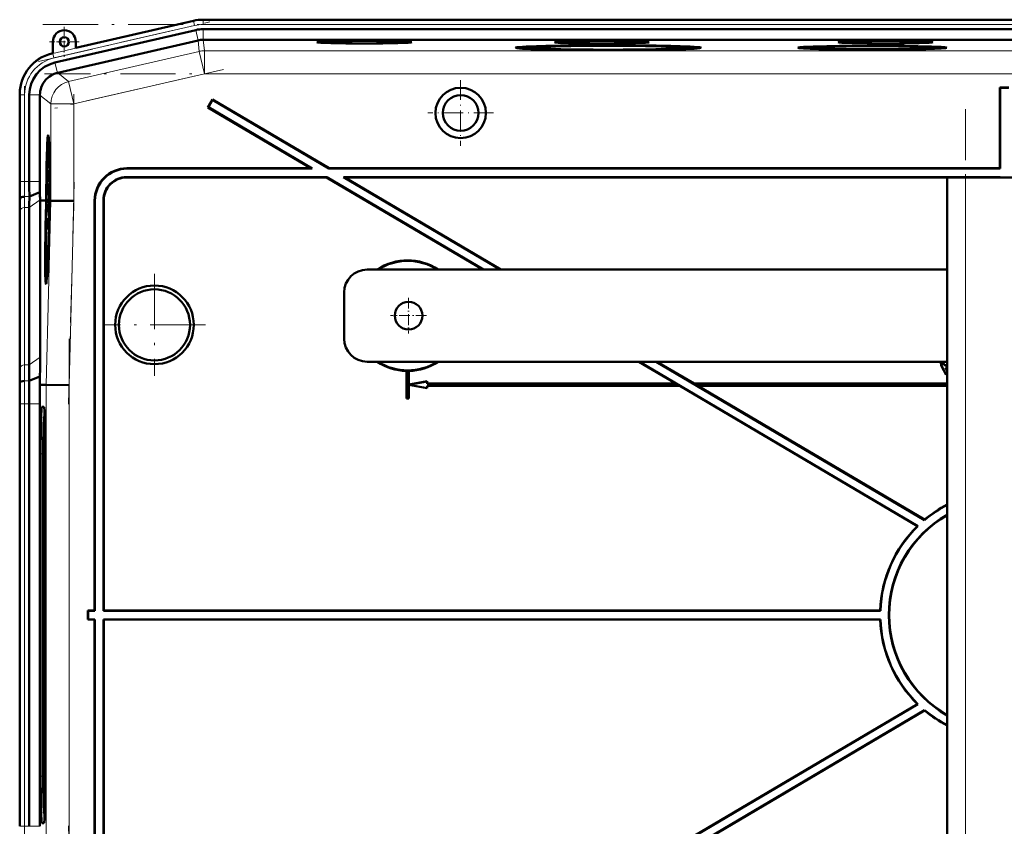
# Model space of a CAD drawing. Extents: x -1351 to 1763, y -1300 to 612.
# Tile 83 of 84: x 1260 to 1474, y 391 to 566. Entities that reach past the tile are written whole.
import ezdxf

# ---------------------------------------------------------------- set-up
doc = ezdxf.new("R2010")
doc.units = 0
doc.linetypes.add('DASHDOT', pattern=[18.5, 12, -3, 0.5, -3])

msp = doc.modelspace()

# ---------------------------------------------------------------- linework, layer by layer
at = {"color": 7, "linetype": 'DASHDOT', "lineweight": 18}
for p, q in [((1263.95, 556.76), (1301.14, 565.35)), ((1264.87, 564.79), (1682.54, 564.79)), ((1682.2, 554.09), (1265.21, 554.09)), ((1304.08, 555.04), (1267.48, 546.59)), ((1260.89, 528.84), (1260.89, 551.4)), ((1271.6, 549.65), (1271.6, 524.37)), ((1465.31, 368.81), (1465.31, 546.37)), ((1271.7, 530.56), (1270.44, 482.34)), ((1289.11, 510.67), (1289.11, 488.48)), ((1300.21, 499.58), (1278.01, 499.58)), ((1270.55, 496.55), (1270.55, 376.6)), ((1260.89, 381.55), (1260.89, 491.61)), ((1270.44, 390.81), (1271.7, 342.59))]:
    msp.add_line(p, q, dxfattribs=at)
at = {"color": 7, "lineweight": 18}
for p, q in [((1267.03, 558.5), (1297.61, 565.55)), ((1297.61, 565.55), (1297.6, 565.59)), ((1297.83, 564.58), (1297.61, 565.55)), ((1299.68, 565.79), (1299.68, 565.83)), ((1299.68, 564.79), (1299.68, 565.79)), ((1299.68, 565.79), (1647.74, 565.79)), ((1299.68, 564.79), (1647.74, 564.79)), ((1297.83, 564.58), (1267.26, 557.52)), ((1298.58, 561.34), (1298.06, 563.58)), ((1299.68, 561.46), (1299.68, 563.76)), ((1298.57, 561.34), (1298.84, 558.96)), ((1299.96, 559.09), (1299.69, 561.46)), ((1267.03, 558.53), (1267.03, 558.5)), ((1267.26, 557.52), (1267.03, 558.5)), ((1298.84, 558.96), (1270.47, 552.41)), ((1298.84, 558.96), (1299.96, 554.09)), ((1647.45, 559.09), (1299.96, 559.09)), ((1299.96, 559.09), (1299.96, 554.09)), ((1268.01, 554.28), (1267.49, 556.52)), ((1270.47, 552.41), (1268.09, 554.3)), ((1271.6, 547.54), (1299.96, 554.09)), ((1647.45, 554.09), (1299.96, 554.09)), ((1270.47, 552.41), (1271.6, 547.54)), ((1259.89, 549.52), (1259.86, 549.52)), ((1259.89, 530.72), (1259.89, 549.52)), ((1260.89, 549.52), (1259.89, 549.52)), ((1260.89, 549.52), (1260.89, 530.72)), ((1264.22, 549.52), (1261.92, 549.52)), ((1264.22, 549.43), (1266.6, 547.54)), ((1266.6, 547.54), (1271.6, 547.54)), ((1266.6, 547.54), (1266.6, 526.54)), ((1271.6, 526.48), (1271.6, 547.54)), ((1283.1, 533.58), (1283.17, 533.51)), ((1259.89, 530.72), (1259.86, 530.72)), ((1260.89, 530.72), (1259.89, 530.72)), ((1260.89, 530.72), (1261.92, 530.72)), ((1261.92, 530.72), (1264.22, 530.72)), ((1283.1, 531.58), (1283.04, 531.65)), ((1465.31, 383.76), (1465.31, 531.58)), ((1259.88, 526.58), (1259.83, 526.58)), ((1260.91, 527.41), (1261.94, 527.41)), ((1261.92, 525.06), (1264.27, 526.72)), ((1266.6, 526.54), (1265.55, 486.56)), ((1270.55, 486.49), (1271.6, 526.48)), ((1276.11, 526.58), (1276.18, 526.51)), ((1278.04, 526.65), (1278.11, 526.58)), ((1259.89, 490.24), (1259.89, 524.38)), ((1260.89, 525.06), (1260.89, 490.92)), ((1260.89, 525.06), (1261.92, 525.06)), ((1261.92, 490.92), (1264.27, 492.58)), ((1260.89, 490.92), (1261.92, 490.92)), ((1460.18, 490.5), (1460.16, 490.49)), ((1260.87, 487.41), (1261.89, 487.41)), ((1265.55, 486.56), (1265.55, 386.6)), ((1270.55, 386.66), (1270.55, 486.49)), ((1259.86, 482.43), (1259.89, 482.43)), ((1260.89, 482.43), (1259.89, 482.43)), ((1259.89, 390.72), (1259.89, 482.43)), ((1260.89, 482.43), (1261.92, 482.43)), ((1260.89, 482.43), (1260.89, 390.72)), ((1261.92, 482.43), (1264.22, 482.43)), ((1265.11, 481.73), (1264.65, 481.76)), ((1265.26, 479.69), (1265.15, 479.59)), ((1264.38, 471.58), (1264.94, 471.58)), ((1264.94, 401.58), (1264.38, 401.58)), ((1265.15, 393.57), (1265.26, 393.46)), ((1265.11, 391.42), (1264.65, 391.39)), ((1259.89, 390.72), (1259.86, 390.72)), ((1259.89, 390.72), (1260.89, 390.72)), ((1261.92, 390.72), (1260.89, 390.72)), ((1264.22, 390.72), (1261.92, 390.72))]:
    msp.add_line(p, q, dxfattribs=at)
at = {"color": 7, "lineweight": 50}
for p, q in [((1297.6, 565.59), (1272.03, 559.69)), ((1314.67, 565.83), (1299.68, 565.83)), ((1314.67, 565.83), (1627.47, 565.83)), ((1298.06, 563.58), (1267.49, 556.52)), ((1299.68, 563.76), (1647.74, 563.76)), ((1267.03, 561.03), (1267.03, 558.53)), ((1298.57, 561.34), (1268.09, 554.3)), ((1272.03, 559.69), (1272.03, 561.03)), ((1299.68, 561.46), (1299.69, 561.46)), ((1647.73, 561.46), (1299.69, 561.46)), ((1267.03, 558.53), (1266.83, 558.49)), ((1369.57, 559.74), (1369.51, 559.51)), ((1387.19, 559.21), (1387.19, 559.27)), ((1387.19, 559.27), (1387.19, 559.21)), ((1388.19, 559.27), (1388.19, 559.21)), ((1388.19, 559.21), (1388.19, 559.27)), ((1405.81, 559.74), (1405.87, 559.51)), ((1430.72, 559.74), (1430.67, 559.54)), ((1444.54, 559.37), (1444.53, 559.32)), ((1444.54, 559.32), (1444.54, 559.37)), ((1445.54, 559.37), (1445.54, 559.32)), ((1445.54, 559.32), (1445.54, 559.37)), ((1459.35, 559.74), (1459.4, 559.54)), ((1268.01, 554.28), (1268.09, 554.3)), ((1259.86, 549.72), (1259.86, 530.72)), ((1472.78, 551.01), (1472.71, 551.08)), ((1472.71, 551.08), (1472.71, 533.58)), ((1472.71, 551.08), (1474.71, 551.08)), ((1472.78, 551.01), (1472.78, 533.51)), ((1472.78, 551.01), (1474.64, 551.01)), ((1261.92, 549.52), (1261.92, 530.72)), ((1264.22, 549.43), (1264.22, 549.52)), ((1264.22, 549.43), (1264.22, 530.72)), ((1301.73, 548.51), (1300.71, 546.78)), ((1301.75, 548.41), (1300.81, 546.81)), ((1301.75, 548.41), (1301.73, 548.51)), ((1301.73, 548.51), (1327.04, 533.58)), ((1301.75, 548.41), (1327.02, 533.51)), ((1300.81, 546.81), (1300.71, 546.78)), ((1300.71, 546.78), (1323.11, 533.58)), ((1300.81, 546.81), (1323.36, 533.51)), ((1266.02, 539.01), (1266.21, 539.06)), ((1266.21, 533.13), (1266.19, 530.61)), ((1266.2, 531.25), (1266.22, 533.13)), ((1266.22, 533.13), (1266.21, 533.13)), ((1266.22, 533.13), (1266.27, 533.13)), ((1283.1, 533.58), (1323.11, 533.58)), ((1283.17, 533.51), (1323.36, 533.51)), ((1323.36, 533.51), (1323.11, 533.58)), ((1327.02, 533.51), (1327.04, 533.58)), ((1327.02, 533.51), (1472.78, 533.51)), ((1327.04, 533.58), (1472.71, 533.58)), ((1472.71, 533.58), (1472.78, 533.51)), ((1266.19, 530.61), (1266.32, 530.61)), ((1266.2, 530.67), (1266.26, 530.67)), ((1266.23, 531.55), (1266.28, 531.55)), ((1266.26, 531.16), (1266.26, 530.66)), ((1266.26, 530.66), (1266.32, 530.66)), ((1326.52, 531.65), (1283.04, 531.65)), ((1326.5, 531.58), (1283.1, 531.58)), ((1326.5, 531.58), (1326.52, 531.65)), ((1326.5, 531.58), (1360.41, 511.58)), ((1326.52, 531.65), (1360.55, 511.58)), ((1472.78, 531.65), (1330.18, 531.65)), ((1330.18, 531.65), (1364.21, 511.58)), ((1330.43, 531.58), (1330.18, 531.65)), ((1472.71, 531.58), (1330.43, 531.58)), ((1330.43, 531.58), (1364.35, 511.58)), ((1461.31, 383.6), (1461.31, 531.58)), ((1465.31, 531.58), (1461.31, 531.58)), ((1465.31, 531.58), (1482.31, 531.58)), ((1472.78, 531.65), (1472.71, 531.58)), ((1472.78, 531.65), (1472.78, 531.58)), ((1261.94, 527.41), (1264.23, 528.36)), ((1266.18, 528.97), (1266.22, 528.97)), ((1266.19, 528.24), (1266.18, 528.97)), ((1266.21, 530.22), (1266.32, 530.22)), ((1266.22, 529), (1266.22, 528.68)), ((1266.22, 528.68), (1266.23, 528.73)), ((1266.22, 528.68), (1266.26, 528.68)), ((1266.23, 528.81), (1266.26, 528.8)), ((1266.23, 528.73), (1266.23, 528.81)), ((1266.23, 528.73), (1266.26, 528.73)), ((1266.26, 528.94), (1266.24, 528.29)), ((1266.24, 527.8), (1266.27, 528.93)), ((1266.24, 528.29), (1266.24, 527.8)), ((1266.26, 530.02), (1266.33, 530.02)), ((1266.27, 528.93), (1266.34, 528.92)), ((1259.88, 526.58), (1259.91, 527.01)), ((1264.27, 526.57), (1264.27, 526.72)), ((1264.27, 492.58), (1264.27, 526.57)), ((1265.23, 526.56), (1264.27, 526.57)), ((1265.6, 526.56), (1265.23, 526.56)), ((1265.44, 526.54), (1265.44, 526.56)), ((1265.6, 526.56), (1265.44, 526.56)), ((1265.6, 526.54), (1265.44, 526.54)), ((1265.55, 524.59), (1265.6, 526.54)), ((1265.65, 526.54), (1265.59, 524.59)), ((1265.64, 524.59), (1265.69, 526.54)), ((1265.65, 526.56), (1265.65, 526.56)), ((1265.69, 526.56), (1265.65, 526.56)), ((1265.65, 526.56), (1265.69, 526.56)), ((1265.69, 526.54), (1265.65, 526.54)), ((1266.26, 527.52), (1266.15, 526.43)), ((1266.15, 526.02), (1266.26, 527.11)), ((1266.15, 526.43), (1266.15, 526.02)), ((1266.19, 528.24), (1266.24, 528.24)), ((1266.19, 527.75), (1266.19, 528.24)), ((1266.19, 527.75), (1266.35, 527.75)), ((1266.24, 527.8), (1266.35, 527.8)), ((1266.26, 527.52), (1266.35, 527.51)), ((1266.26, 527.11), (1266.26, 527.52)), ((1266.26, 527.11), (1266.35, 527.11)), ((1266.35, 526.54), (1266.31, 524.58)), ((1266.4, 526.56), (1266.35, 526.56)), ((1266.4, 526.55), (1266.35, 526.55)), ((1266.4, 526.54), (1266.35, 526.54)), ((1266.36, 525.1), (1266.4, 526.54)), ((1266.44, 526.54), (1266.41, 525.1)), ((1266.44, 526.56), (1266.52, 526.56)), ((1266.51, 526.55), (1266.44, 526.55)), ((1266.51, 526.54), (1266.44, 526.54)), ((1266.52, 526.56), (1266.52, 526.55)), ((1266.6, 526.54), (1266.52, 526.55)), ((1271.6, 526.48), (1266.6, 526.54)), ((1276.11, 526.58), (1276.11, 437.58)), ((1276.18, 526.51), (1276.18, 437.51)), ((1278.04, 437.51), (1278.04, 526.65)), ((1278.11, 437.58), (1278.11, 526.58)), ((1261.92, 525.06), (1261.92, 490.92)), ((1266.14, 524.5), (1266.19, 524.5)), ((1266.15, 523.8), (1266.14, 524.5)), ((1266.15, 526.02), (1266.34, 526.02)), ((1266.18, 525.77), (1266.34, 525.77)), ((1266.22, 524.15), (1266.19, 523.96)), ((1266.2, 524.64), (1266.22, 524.64)), ((1266.23, 525.58), (1266.22, 524.15)), ((1266.24, 525.58), (1266.23, 525.58)), ((1266.23, 523.75), (1266.24, 525.58)), ((1266.24, 525.58), (1266.33, 525.58)), ((1266.38, 524.08), (1266.34, 524.08)), ((1266.34, 524.08), (1266.38, 524.08)), ((1266.36, 525.1), (1266.41, 525.1)), ((1266.41, 525.1), (1266.36, 525.1)), ((1259.86, 523.65), (1259.86, 489.51)), ((1259.86, 523.65), (1259.86, 489.51)), ((1266.12, 522.76), (1266.1, 520.24)), ((1266.11, 520.88), (1266.13, 522.76)), ((1266.13, 522.76), (1266.12, 522.76)), ((1266.13, 522.76), (1266.26, 522.76)), ((1266.15, 523.8), (1266.17, 523.8)), ((1266.15, 523.3), (1266.15, 523.8)), ((1266.15, 523.3), (1266.27, 523.3)), ((1266.17, 523.85), (1266.17, 523.35)), ((1266.17, 523.35), (1266.23, 523.75)), ((1266.17, 523.35), (1266.27, 523.35)), ((1266.19, 522.71), (1266.25, 522.71)), ((1266.23, 523.75), (1266.28, 523.75)), ((1266.1, 520.29), (1266.18, 520.29)), ((1266.1, 520.24), (1266.17, 520.24)), ((1266.14, 521.18), (1266.19, 521.18)), ((1266.17, 520.79), (1266.17, 520.29)), ((1266.2, 521.07), (1266.21, 521.53)), ((1266.08, 518.13), (1266.07, 517.68)), ((1266.1, 518.43), (1266.08, 518.13)), ((1266.09, 519.7), (1266.09, 519.16)), ((1266.15, 519.7), (1266.09, 519.7)), ((1266.09, 519.16), (1266.13, 519.16)), ((1461.31, 511.58), (1335.31, 511.58)), ((1265.59, 510.21), (1265.79, 510.16)), ((1330.31, 496.58), (1330.31, 506.58)), ((1335.31, 491.58), (1461.31, 491.58)), ((1394.32, 491.58), (1402.38, 486.83)), ((1394.46, 491.58), (1454.95, 455.9)), ((1398.12, 491.58), (1456.4, 457.21)), ((1398.26, 491.58), (1406.31, 486.83)), ((1459.9, 491.32), (1459.92, 491.32)), ((1460.16, 490.49), (1461.05, 488.74)), ((1461.06, 488.76), (1460.18, 490.5)), ((1460.53, 491.29), (1460.51, 491.29)), ((1460.97, 490.8), (1460.97, 490.79)), ((1460.97, 490.24), (1461, 490.22)), ((1460.97, 490.24), (1461.31, 489.57)), ((1461.31, 489.61), (1461, 490.22)), ((1261.89, 487.41), (1264.24, 488.38)), ((1264.2, 486.58), (1264.24, 488.38)), ((1343.88, 489.59), (1343.86, 489.58)), ((1343.86, 489.58), (1343.86, 483.58)), ((1343.88, 489.59), (1343.88, 483.59)), ((1344.36, 489.58), (1344.34, 489.59)), ((1344.34, 486.59), (1344.34, 489.59)), ((1344.36, 486.61), (1344.36, 489.58)), ((1461.05, 488.74), (1461.31, 488.87)), ((1461.06, 488.76), (1461.05, 488.74)), ((1461.31, 488.89), (1461.06, 488.76)), ((1259.83, 486.58), (1259.87, 487.01)), ((1264.2, 486.58), (1265.55, 486.56)), ((1270.55, 486.49), (1265.55, 486.56)), ((1348.34, 487.31), (1344.34, 486.59)), ((1344.34, 486.59), (1344.36, 486.61)), ((1344.34, 483.59), (1344.34, 486.56)), ((1344.36, 486.54), (1344.34, 486.56)), ((1344.34, 486.56), (1348.34, 485.85)), ((1348.36, 487.33), (1344.36, 486.61)), ((1344.36, 483.58), (1344.36, 486.54)), ((1344.36, 486.54), (1348.36, 485.83)), ((1348.34, 487.31), (1348.36, 487.33)), ((1348.34, 486.81), (1348.34, 487.31)), ((1348.34, 486.81), (1348.36, 486.83)), ((1348.34, 486.81), (1402.44, 486.81)), ((1403.23, 486.35), (1348.34, 486.35)), ((1348.36, 486.33), (1348.34, 486.35)), ((1348.34, 485.85), (1348.34, 486.35)), ((1348.34, 485.85), (1348.36, 485.83)), ((1348.36, 486.83), (1348.36, 487.33)), ((1348.36, 486.83), (1402.38, 486.83)), ((1403.22, 486.33), (1348.36, 486.33)), ((1348.36, 485.83), (1348.36, 486.33)), ((1402.44, 486.81), (1402.38, 486.83)), ((1402.44, 486.81), (1403.23, 486.35)), ((1403.22, 486.33), (1403.23, 486.35)), ((1403.22, 486.33), (1454.84, 455.89)), ((1406.31, 486.81), (1406.31, 486.83)), ((1461.31, 486.83), (1406.31, 486.83)), ((1406.31, 486.81), (1407.1, 486.35)), ((1406.31, 486.81), (1461.31, 486.81)), ((1407.16, 486.33), (1407.1, 486.35)), ((1461.31, 486.35), (1407.1, 486.35)), ((1407.16, 486.33), (1456.39, 457.29)), ((1461.31, 486.33), (1407.16, 486.33)), ((1343.88, 483.59), (1343.86, 483.58)), ((1344.36, 483.58), (1343.86, 483.58)), ((1344.34, 483.59), (1343.88, 483.59)), ((1344.34, 483.59), (1344.36, 483.58)), ((1259.86, 482.44), (1259.86, 390.72)), ((1261.92, 482.43), (1261.92, 390.72)), ((1264.22, 390.72), (1264.22, 482.43)), ((1265.09, 481.76), (1264.65, 481.76)), ((1265.14, 479.58), (1265.26, 479.7)), ((1265.26, 479.59), (1265.15, 479.59)), ((1264.38, 471.58), (1264.38, 401.58)), ((1264.94, 471.58), (1264.94, 401.58)), ((1265.36, 401.58), (1265.36, 471.58)), ((1454.95, 455.9), (1454.84, 455.89)), ((1456.39, 457.29), (1456.4, 457.21)), ((1274.68, 437.51), (1274.61, 437.58)), ((1276.11, 437.58), (1274.61, 437.58)), ((1274.61, 435.58), (1274.61, 437.58)), ((1276.18, 437.51), (1274.68, 437.51)), ((1274.68, 435.65), (1274.68, 437.51)), ((1276.11, 437.58), (1276.18, 437.51)), ((1278.04, 437.51), (1278.11, 437.58)), ((1446.79, 437.51), (1278.04, 437.51)), ((1446.73, 437.58), (1278.11, 437.58)), ((1446.73, 437.58), (1446.79, 437.51)), ((1274.68, 435.65), (1274.61, 435.58)), ((1274.61, 435.58), (1276.11, 435.58)), ((1274.68, 435.65), (1276.18, 435.65)), ((1276.11, 435.58), (1276.18, 435.65)), ((1276.11, 346.57), (1276.11, 435.58)), ((1276.18, 346.64), (1276.18, 435.65)), ((1278.04, 435.65), (1278.04, 346.5)), ((1278.04, 435.65), (1446.79, 435.65)), ((1278.04, 435.65), (1278.11, 435.58)), ((1278.11, 435.58), (1278.11, 346.57)), ((1278.11, 435.58), (1446.73, 435.58)), ((1446.79, 435.65), (1446.73, 435.58)), ((1454.84, 417.26), (1394.32, 381.58)), ((1454.95, 417.25), (1394.46, 381.58)), ((1454.84, 417.26), (1454.95, 417.25)), ((1456.4, 415.94), (1398.12, 381.58)), ((1456.39, 415.86), (1398.26, 381.58)), ((1456.39, 415.86), (1456.4, 415.94)), ((1265.14, 393.57), (1265.26, 393.46)), ((1265.15, 393.57), (1265.26, 393.57)), ((1264.65, 391.39), (1265.09, 391.39))]:
    msp.add_line(p, q, dxfattribs=at)
at = {"color": 7, "linetype": 'DASHDOT', "lineweight": 18, "ltscale": 0.1625}
for p, q in [((1269.53, 564.28), (1269.53, 557.78)), ((1272.78, 561.03), (1266.28, 561.03))]:
    msp.add_line(p, q, dxfattribs=at)
at = {"color": 7, "linetype": 'DASHDOT', "lineweight": 18, "ltscale": 0.355368}
msp.add_line((1355.62, 552.68), (1355.62, 538.47), dxfattribs=at)
at = {"color": 7, "linetype": 'DASHDOT', "lineweight": 18, "ltscale": 0.355365}
msp.add_line((1362.73, 545.58), (1348.51, 545.58), dxfattribs=at)
at = {"color": 7, "linetype": 'DASHDOT', "lineweight": 18, "ltscale": 0.195001}
for p, q in [((1344.31, 505.48), (1344.31, 497.68)), ((1348.21, 501.58), (1340.41, 501.58))]:
    msp.add_line(p, q, dxfattribs=at)
at = {"color": 7, "lineweight": 50}
for points in [[(1266.27, 533.06), (1266.25, 532.54), (1266.23, 532.01)], [(1266.23, 531.55), (1266.27, 532.51), (1266.27, 532.57), (1266.28, 532.59)], [(1266.28, 532.59), (1266.28, 532.47), (1266.29, 531.89)], [(1266.26, 530.66), (1266.29, 531.17), (1266.3, 531.9)], [(1266.29, 531.89), (1266.27, 531.22), (1266.27, 531.17), (1266.26, 531.16)], [(1266.21, 530.22), (1266.2, 530.17), (1266.19, 530.01), (1266.17, 528.95)], [(1266.17, 528.95), (1266.18, 527.89), (1266.19, 527.75)], [(1266.18, 528.97), (1266.2, 529.66), (1266.2, 529.71), (1266.21, 529.73)], [(1266.23, 529.5), (1266.22, 530.11), (1266.22, 530.2), (1266.21, 530.22)], [(1266.21, 529.73), (1266.21, 529.71), (1266.22, 529.48), (1266.22, 529)], [(1266.26, 530.02), (1266.24, 529.68), (1266.23, 529.5)], [(1266.23, 528.81), (1266.24, 529.46), (1266.25, 529.53)], [(1266.25, 529.53), (1266.25, 529.51), (1266.26, 529.08), (1266.26, 528.94)], [(1266.27, 528.93), (1266.27, 529.9), (1266.26, 530.02)], [(1266.13, 524.5), (1266.14, 523.44), (1266.15, 523.3)], [(1266.14, 524.5), (1266.16, 525.17), (1266.17, 525.28)], [(1266.18, 525.77), (1266.16, 525.66), (1266.15, 525.48)], [(1266.17, 525.28), (1266.18, 525.17), (1266.19, 524.51)], [(1266.2, 524.64), (1266.19, 525.68), (1266.19, 525.75), (1266.18, 525.77)], [(1266.19, 522.71), (1266.17, 522.53), (1266.14, 521.64)], [(1266.14, 521.18), (1266.18, 522.14), (1266.18, 522.2), (1266.19, 522.22)], [(1266.21, 521.53), (1266.21, 522.49), (1266.2, 522.67), (1266.19, 522.71)], [(1266.19, 522.22), (1266.19, 522.1), (1266.2, 521.52)], [(1266.2, 521.52), (1266.18, 520.85), (1266.18, 520.8), (1266.17, 520.79)], [(1459.9, 491.32), (1460.01, 490.81), (1460.16, 490.49)], [(1459.92, 491.32), (1460.03, 490.82), (1460.18, 490.5)], [(1460.59, 491.58), (1460.51, 491.31), (1460.51, 491.29)], [(1460.51, 491.29), (1460.53, 491.14), (1460.59, 491), (1460.69, 490.89), (1460.82, 490.81), (1460.97, 490.79)], [(1460.53, 491.29), (1460.55, 491.44), (1460.61, 491.58)], [(1460.97, 490.8), (1460.82, 490.83), (1460.7, 490.9), (1460.6, 491.01), (1460.55, 491.15), (1460.53, 491.29)]]:
    msp.add_lwpolyline(points, dxfattribs=at)
for centre, radius in [((1269.53, 561.03), 1), ((1355.62, 545.58), 5.47), ((1355.62, 545.58), 3.88), ((1289.11, 499.58), 8.54), ((1289.11, 499.58), 7.72), ((1344.31, 501.58), 3)]:
    msp.add_circle(centre, radius, dxfattribs=at)
for centre, radius, start, end in [((1299.68, 556.58), 9.25, 90.0004, 102.9992), ((1299.68, 556.58), 9.25, 90.0004, 102.9993), ((1269.53, 561.03), 2.5, 0, 180), ((1299.68, 556.58), 7.19, 90.0004, 102.9993), ((1268.85, 549.72), 8.99, 102.9916, 180.0084), ((1269.1, 549.52), 7.18, 102.9916, 180.0083), ((1269.22, 549.43), 5, 104.049, 114.5678), ((1269.22, 549.43), 5, 160.173, 178.9467), ((1283.1, 526.58), 6.99, 89.9842, 180.0158), ((1283.17, 526.51), 6.99, 89.9842, 180.0158), ((912.27, 530.63), 347.59, 359.3315, 0.0143), ((1617.19, 530.64), 357.33, 179.9869, 180.6511), ((1546.32, 530.65), 284.4, 179.9866, 180.6543), ((1464.59, 530.67), 200.36, 179.9856, 180.6608), ((1266.07, 530.66), 0.129, 339.7839, 3.1342), ((1207.98, 533.53), 58.27, 357.7578, 358.5115), ((1244.29, 531.97), 21.94, 356.5981, 358.9187), ((1283.03, 526.65), 5, 89.9843, 180.0157), ((1283.1, 526.58), 5, 89.9843, 180.0157), ((1380.06, 529.73), 115.84, 180.6772, 181.4875), ((1052.64, 523.4), 207.22, 0.0687, 0.8785), ((1472.51, 523.4), 212.65, 179.1437, 179.9328), ((1431.21, 524.86), 169.29, 179.1397, 179.9326), ((1296.7, 524.36), 30.57, 177.907, 179.7397), ((1248.23, 524.56), 17.96, 357.714, 359.8172), ((1232.83, 524.92), 33.37, 358.353, 359.5324), ((1265.97, 520.29), 0.129, 339.7839, 3.1342), ((1207.89, 523.16), 58.27, 357.7578, 358.5115), ((1244.2, 521.6), 21.94, 356.5981, 358.9187), ((1265.76, 520.38), 0.422, 347.665, 356.3447), ((1344.11, 501.58), 12, 56.4427, 123.5573), ((1344.11, 501.58), 11.9, 57.2111, 122.7889), ((1335.31, 506.58), 5, 90, 180), ((1265.65, 510.27), 0.0799, 184.9657, 228.6663), ((1335.31, 496.58), 5, 180, 270), ((962.97, 492.94), 301.3, 359.133, 359.9322), ((1011.41, 491.22), 250.51, 359.1277, 359.9315), ((1344.11, 501.58), 12, 236.4427, 268.8063), ((1344.11, 501.58), 11.9, 237.2111, 302.7889), ((1344.11, 501.58), 12, 271.1938, 303.5573), ((1460.99, 491.33), 1.09, 166.7891, 180.2581), ((1461.02, 491.32), 1.11, 166.8027, 180.1168), ((1460.98, 491.23), 0.426, 268.4792, 320.2455), ((1460.98, 491.23), 0.444, 268.5621, 317.6223), ((1461, 491.31), 1.08, 268.4741, 286.6021), ((1461.01, 491.26), 1.04, 269.4183, 286.6301), ((1052.5, 489.76), 207.36, 359.1212, 359.9305), ((1344.11, 501.58), 11.99, 268.8884, 271.1116), ((912.78, 482.52), 347.08, 359.9853, 0.6691), ((841.85, 482.54), 420.07, 359.9858, 0.6638), ((738.3, 482.47), 525.92, 359.9957, 0.4468), ((1473.71, 436.58), 27, 117.3394, 129.8868), ((1473.71, 436.58), 26.93, 117.4162, 129.9916), ((1473.71, 436.58), 25.07, 119.6446, 240.3554), ((1473.71, 436.58), 25, 119.7358, 240.2642), ((1473.71, 436.58), 27, 134.3346, 177.8775), ((1473.71, 436.58), 26.93, 134.1403, 178.0206), ((1473.71, 436.58), 27, 182.1225, 225.6654), ((1473.71, 436.58), 26.93, 181.9794, 225.8597), ((1473.71, 436.58), 27, 230.1132, 242.6606), ((1473.71, 436.58), 26.93, 230.0084, 242.5838)]:
    msp.add_arc(centre, radius, start, end, dxfattribs=at)
at = {"color": 7, "lineweight": 18}
for centre, radius, start, end in [((1299.68, 556.58), 9.21, 90.0004, 102.9992), ((1299.68, 556.58), 8.21, 90.0004, 102.9993), ((1269.11, 549.52), 9.21, 102.9945, 180.0054), ((1299.96, 554.09), 5, 90, 103), ((1269.11, 549.52), 8.21, 102.9937, 180.0062), ((1580.72, 530.65), 320.83, 179.987, 180.6502), ((1546.52, 530.65), 285.63, 179.9869, 180.6516), ((1450.81, 524.16), 190.91, 179.1449, 179.9328), ((1430.88, 524.86), 169.99, 179.143, 179.9328), ((1030.8, 490.51), 229.1, 359.1224, 359.9306), ((1010.98, 491.22), 249.92, 359.1254, 359.9311), ((876.29, 482.53), 383.61, 359.9854, 0.6681), ((842.09, 482.54), 418.8, 359.9856, 0.6657)]:
    msp.add_arc(centre, radius, start, end, dxfattribs=at)
at = {"color": 7, "lineweight": 50}
for centre, major_axis, ratio, start_param, end_param in [((1299.69, 556.47), (4.97, 0.57), 0.999653, 1.459955, 1.684204), ((1334.7, 560.94), (10.3, 0), 0.026177, 6.280893, 9.427071), ((1334.7, 560.94), (10.3, 0), 0.026177, 3.143885, 4.712389), ((1334.7, 560.94), (10.3, 0), 0.026177, 4.712389, 6.280893), ((1386.3, 560.94), (10.3, 0), 0.026177, 6.280893, 9.427071), ((1386.3, 560.94), (10.3, 0), 0.026177, 3.143885, 4.712389), ((1386.3, 560.94), (10.3, 0), 0.026177, 4.712389, 6.280893), ((1447.91, 560.94), (10.3, 0), 0.026177, 1.570796, 3.143885), ((1447.91, 560.94), (10.3, 0), 0.026177, 3.143885, 6.280893), ((1447.91, 560.94), (10.3, 0), 0.026177, 6.280893, 7.853982), ((1387.69, 559.74), (20.18, 0), 0.026177, 1.570796, 3.143867), ((1387.69, 559.74), (20.18, 0), 0.026177, 3.143867, 4.687608), ((1387.69, 559.74), (18.12, 0), 0.026177, 3.134523, 4.68479), ((1387.69, 559.74), (18.12, 0), 0.026177, 1.570796, 3.134523), ((1387.69, 559.74), (16.2, 0), 0.026177, 6.280893, 9.427071), ((1387.69, 559.74), (16.2, 0), 0.026177, 3.143885, 4.712389), ((1387.69, 559.74), (20.18, 0), 0.026177, 6.280911, 7.853982), ((1387.69, 559.74), (18.12, 0), 0.026177, 0.00707, 1.570796), ((1387.69, 559.74), (16.2, 0), 0.026177, 4.712389, 6.280893), ((1387.69, 559.74), (20.18, 0), 0.026177, 4.73717, 6.280911), ((1387.69, 559.74), (18.12, 0), 0.026177, 4.739988, 6.290255), ((1445.04, 559.74), (16.2, 0), 0.026177, 6.280915, 9.427049), ((1445.04, 559.74), (16.2, 0), 0.026177, 3.143863, 4.681525), ((1445.04, 559.74), (14.31, 0), 0.026177, 3.134525, 4.677453), ((1445.04, 559.74), (14.31, 0), 0.026177, 1.570796, 3.134525), ((1445.04, 559.74), (12.82, 0), 0.026177, 6.280893, 9.427071), ((1445.04, 559.74), (12.82, 0), 0.026177, 3.143885, 4.712389), ((1445.04, 559.74), (14.31, 0), 0.026177, 0.007067, 1.570796), ((1445.04, 559.74), (12.82, 0), 0.026177, 4.712389, 6.280893), ((1445.04, 559.74), (16.2, 0), 0.026177, 4.743253, 6.280915), ((1445.04, 559.74), (14.31, 0), 0.026177, 4.747325, 6.290253), ((1269.22, 549.43), (-3.11, -3.91), 0.999441, 4.242071, 5.038518), ((1266.02, 524.6), (0, 16.16), 0.026176, 6.280689, 7.732162), ((1266.02, 524.55), (0, -14.46), 0.026176, 3.147415, 4.572965), ((1266.02, 524.6), (0, 16.16), 0.026176, 4.834209, 6.280689), ((1266.02, 524.55), (0, -14.46), 0.026176, 1.710221, 3.147415), ((1266.02, 524.6), (0, 12.78), 0.026176, 6.280849, 7.699465), ((1266.02, 524.6), (0, 12.78), 0.026176, 4.866869, 6.280849), ((1266.49, 524.59), (0.09, 10.11), 0.026177, 0.957953, 0.980266), ((1260.91, 526.99), (1, 0), 0.414156, 1.573635, 3.109527), ((1266.01, 524.59), (-0.14, -16.16), 0.026177, 4.590041, 4.591123), ((1266.01, 524.59), (0.13, 14.45), 0.026177, 1.434302, 1.435128), ((1266.01, 524.59), (-0.11, -12.78), 0.026177, 4.557384, 4.557868), ((1266.01, 524.59), (0.11, 12.78), 0.026177, 1.416276, 1.417167), ((1266.49, 524.59), (0.09, 10.11), 0.026177, 1.252956, 1.277212), ((1266.01, 524.59), (-0.11, -12.78), 0.026177, 1.724883, 1.726259), ((1266.01, 524.59), (0.13, 14.45), 0.026177, 4.848514, 4.849727), ((1266.01, 524.59), (-0.14, -16.16), 0.026177, 1.692519, 1.693602), ((1265.97, 524.56), (-0.42, -16.16), 0.026173, 4.711319, 6.286309), ((1265.97, 524.65), (0.38, 14.44), 0.026173, 1.576165, 3.056709), ((1265.97, 524.57), (-0.33, -12.78), 0.026173, 4.711319, 6.283871), ((1265.97, 524.56), (-0.42, -16.16), 0.026173, 0.003123, 1.541551), ((1265.97, 524.65), (0.38, 14.44), 0.026173, 3.134882, 4.673197), ((1265.97, 524.57), (-0.33, -12.78), 0.026173, 0.002779, 1.572781), ((1266.49, 524.59), (0.09, 10.11), 0.026177, 1.428804, 1.45344), ((1266.49, 524.59), (0.09, 10.11), 0.026177, 1.698341, 1.75274), ((1260.87, 486.99), (1, 0), 0.414255, 1.573643, 3.109526), ((1264.65, 471.58), (0, 10.19), 0.026177, 0, 1.570796), ((1265.09, 471.58), (0, 10.19), 0.026177, 4.712389, 6.281573), ((1265.15, 471.58), (0, 8.01), 0.026177, 0.026189, 1.570796), ((1265.15, 471.58), (0, 8.01), 0.026177, 0, 0.026189), ((1264.65, 401.58), (0, 10.19), 0.026177, 1.570796, 3.141593), ((1265.15, 401.58), (0, 8.01), 0.026177, 1.570796, 3.115404), ((1265.09, 401.58), (0, 10.19), 0.026177, 3.143205, 4.712389), ((1265.15, 401.58), (0, 8.01), 0.026177, 3.115404, 3.141593)]:
    msp.add_ellipse(centre, major_axis=major_axis, ratio=ratio, start_param=start_param, end_param=end_param, dxfattribs=at)
at = {"color": 7, "lineweight": 18}
for centre, major_axis, ratio, start_param, end_param in [((1271.6, 547.54), (3.11, 3.91), 0.999441, 0.899117, 2.242476), ((1260.89, 524.36), (1, 0), 0.707107, 1.570796, 3.106686), ((1260.89, 490.21), (1, 0), 0.707107, 1.570796, 3.106686)]:
    msp.add_ellipse(centre, major_axis=major_axis, ratio=ratio, start_param=start_param, end_param=end_param, dxfattribs=at)

doc.saveas('drawing.dxf')
